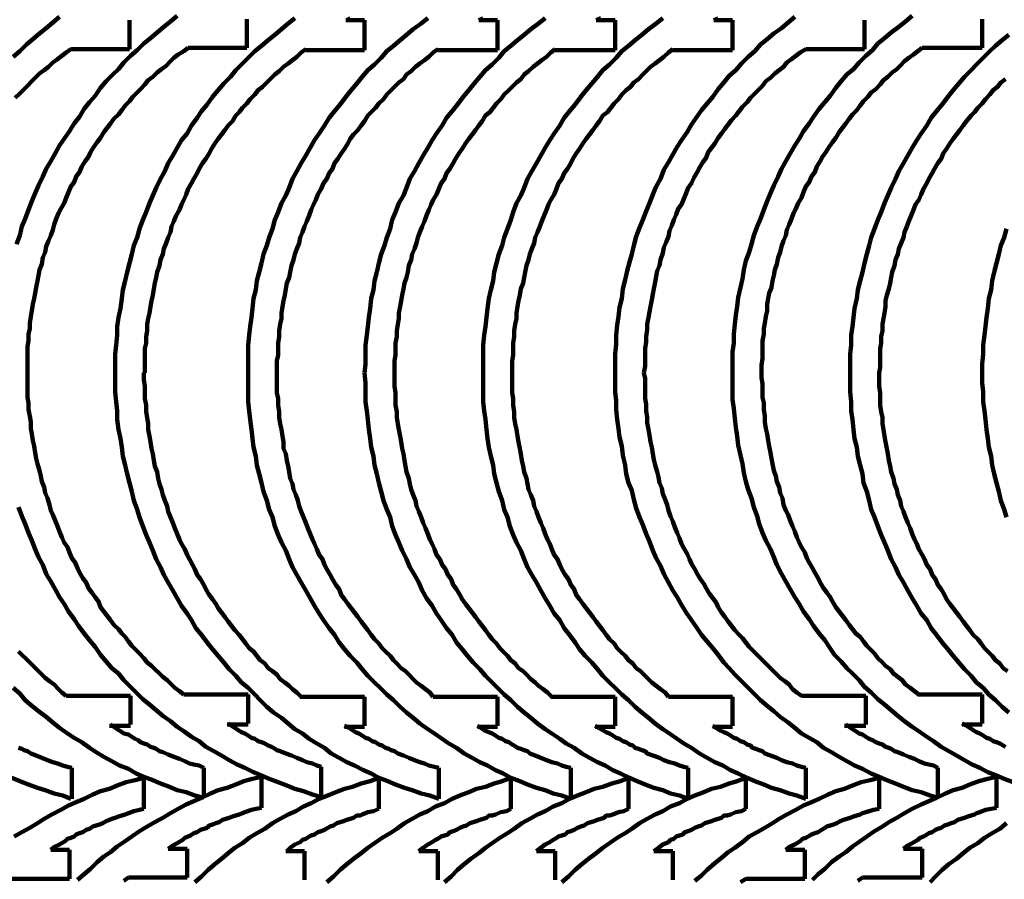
# Model space of a CAD drawing. Header units: inches. Extents: x 3 to 395, y -1 to 557.
# Tile 4 of 13: x 97 to 195, y 379 to 465. Entities that reach past the tile are written whole.
import ezdxf

# ---------------------------------------------------------------- set-up
doc = ezdxf.new("R2010")
doc.units = ezdxf.units.IN
doc.layers.add('P', color=250, linetype='CONTINUOUS', lineweight=100)

msp = doc.modelspace()

# ---------------------------------------------------------------- linework, layer by layer
at = {"layer": 'P', "color": 0, "linetype": 'CONTINUOUS'}
for points in [[(95.889, 461.222), (96.556, 461.778), (97.222, 462.444), (97.889, 463), (98.556, 463.556), (99.222, 464.111), (99.889, 464.667), (100.556, 465.222)], [(96.222, 442.444), (96.556, 443.333), (96.778, 444.222), (97.111, 445), (97.444, 445.889), (97.778, 446.778), (98.111, 447.556), (98.444, 448.333), (98.889, 449.222), (99.222, 450), (99.667, 450.778), (100.111, 451.556), (100.556, 452.333), (101, 453), (101.556, 453.778), (102, 454.556), (102.556, 455.222), (103, 456), (103.556, 456.667), (104.111, 457.333), (104.667, 458.111), (105.222, 458.778), (105.889, 459.444), (106.444, 460), (107, 460.667), (107.667, 461.333), (108.333, 461.889), (109, 462.556), (109.667, 463.111), (110.333, 463.667), (111, 464.222), (111.667, 464.778), (112.333, 465.333)], [(106.111, 429.556), (106.111, 430.444), (106.111, 431.444), (106.222, 432.333), (106.333, 433.333), (106.333, 434.222), (106.444, 435.111), (106.667, 436), (106.778, 437), (106.889, 437.889), (107.111, 438.778), (107.333, 439.667), (107.556, 440.556), (107.778, 441.444), (108, 442.333), (108.333, 443.111), (108.556, 444), (108.889, 444.889), (109.222, 445.667), (109.556, 446.556), (109.889, 447.333), (110.222, 448.111), (110.667, 449), (111.111, 449.778), (111.444, 450.556), (111.889, 451.333), (112.333, 452.111), (112.778, 452.889), (113.333, 453.556), (113.778, 454.333), (114.333, 455.111), (114.778, 455.778), (115.333, 456.444), (115.889, 457.222), (116.444, 457.889), (117, 458.556), (117.667, 459.222), (118.222, 459.889), (118.778, 460.444), (119.444, 461.111), (120.111, 461.778), (120.778, 462.333), (121.444, 462.889), (122.111, 463.444), (122.778, 464), (123.444, 464.556), (124.111, 465.111)], [(107.556, 464.889), (107.556, 462)], [(119.333, 465), (119.333, 462.111)], [(119.444, 429.556), (119.444, 430.444), (119.444, 431.444), (119.444, 432.333), (119.556, 433.333), (119.667, 434.222), (119.778, 435.111), (119.889, 436), (120, 437), (120.222, 437.889), (120.333, 438.778), (120.556, 439.667), (120.778, 440.556), (121, 441.444), (121.333, 442.333), (121.556, 443.111), (121.889, 444), (122.111, 444.889), (122.444, 445.667), (122.778, 446.556), (123.222, 447.333), (123.556, 448.111), (123.889, 449), (124.333, 449.778), (124.778, 450.556), (125.222, 451.333), (125.667, 452.111), (126.111, 452.889), (126.556, 453.556), (127.111, 454.333), (127.556, 455.111), (128.111, 455.778), (128.667, 456.444), (129.222, 457.222), (129.778, 457.889), (130.333, 458.556), (130.889, 459.222), (131.444, 459.889), (132.111, 460.444), (132.778, 461.111), (133.333, 461.778), (134, 462.333), (134.667, 462.889), (135.333, 463.444), (136, 464), (136.778, 464.556), (137.444, 465.111)], [(129.222, 464.889), (131.111, 464.889)], [(129.333, 464.889), (129.667, 465.111)], [(131.111, 429.556), (131.222, 430.444), (131.222, 431.444), (131.222, 432.333), (131.333, 433.333), (131.444, 434.222), (131.556, 435.111), (131.667, 436), (131.778, 437), (132, 437.889), (132.111, 438.778), (132.333, 439.667), (132.556, 440.556), (132.778, 441.444), (133.111, 442.333), (133.333, 443.111), (133.667, 444), (133.889, 444.889), (134.222, 445.667), (134.556, 446.556), (135, 447.333), (135.333, 448.111), (135.667, 449), (136.111, 449.778), (136.556, 450.556), (137, 451.333), (137.444, 452.111), (137.889, 452.889), (138.333, 453.556), (138.889, 454.333), (139.333, 455.111), (139.889, 455.778), (140.444, 456.444), (141, 457.222), (141.556, 457.889), (142.111, 458.556), (142.667, 459.222), (143.222, 459.889), (143.889, 460.444), (144.556, 461.111), (145.111, 461.778), (145.778, 462.333), (146.444, 462.889), (147.111, 463.444), (147.778, 464), (148.556, 464.556), (149.222, 465.111)], [(131.111, 464.889), (131.111, 461.889)], [(142.556, 464.889), (143, 465.111)], [(142.556, 464.889), (144.444, 464.889)], [(143, 429.556), (143, 430.444), (143, 431.444), (143, 432.333), (143.111, 433.333), (143.222, 434.222), (143.333, 435.111), (143.444, 436), (143.556, 437), (143.778, 437.889), (144, 438.778), (144.111, 439.667), (144.333, 440.556), (144.556, 441.444), (144.889, 442.333), (145.111, 443.111), (145.444, 444), (145.778, 444.889), (146, 445.667), (146.333, 446.556), (146.778, 447.333), (147.111, 448.111), (147.444, 449), (147.889, 449.778), (148.333, 450.556), (148.778, 451.333), (149.222, 452.111), (149.667, 452.889), (150.111, 453.556), (150.667, 454.333), (151.111, 455.111), (151.667, 455.778), (152.222, 456.444), (152.778, 457.222), (153.333, 457.889), (153.889, 458.556), (154.444, 459.222), (155, 459.889), (155.667, 460.444), (156.333, 461.111), (156.889, 461.778), (157.556, 462.333), (158.222, 462.889), (158.889, 463.444), (159.556, 464), (160.333, 464.556), (161, 465.111)], [(144.444, 464.889), (144.444, 461.889)], [(154.333, 464.889), (154.778, 465.111)], [(154.333, 464.889), (156.222, 464.889)], [(156.222, 429.556), (156.222, 430.556), (156.222, 431.444), (156.333, 432.444), (156.333, 433.333), (156.444, 434.333), (156.556, 435.222), (156.667, 436.111), (156.889, 437), (157, 438), (157.222, 438.889), (157.444, 439.778), (157.667, 440.667), (157.889, 441.444), (158.111, 442.333), (158.333, 443.222), (158.667, 444.111), (159, 444.889), (159.333, 445.778), (159.667, 446.556), (160, 447.444), (160.333, 448.222), (160.778, 449), (161.111, 449.889), (161.556, 450.667), (162, 451.444), (162.444, 452.222), (162.889, 452.889), (163.444, 453.667), (163.889, 454.444), (164.333, 455.111), (164.889, 455.889), (165.444, 456.556), (166, 457.222), (166.556, 458), (167.111, 458.667), (167.667, 459.333), (168.333, 459.889), (168.889, 460.556), (169.556, 461.222), (170.222, 461.778), (170.778, 462.444), (171.444, 463), (172.111, 463.556), (172.889, 464.111), (173.556, 464.667), (174.222, 465.222)], [(156.222, 464.889), (156.222, 461.889)], [(166.111, 464.889), (166.556, 465.111)], [(166.111, 464.889), (168, 464.889)], [(168, 429.667), (168, 430.667), (168, 431.667), (168.111, 432.556), (168.111, 433.444), (168.222, 434.444), (168.333, 435.333), (168.444, 436.222), (168.556, 437.111), (168.778, 438.111), (169, 439), (169.111, 439.889), (169.333, 440.778), (169.667, 441.667), (169.889, 442.444), (170.111, 443.333), (170.444, 444.222), (170.778, 445), (171.111, 445.889), (171.444, 446.778), (171.778, 447.556), (172.111, 448.333), (172.556, 449.222), (172.889, 450), (173.333, 450.778), (173.778, 451.556), (174.222, 452.333), (174.667, 453), (175.111, 453.778), (175.667, 454.556), (176.111, 455.222), (176.667, 456), (177.222, 456.667), (177.778, 457.333), (178.333, 458.111), (178.889, 458.778), (179.444, 459.444), (180.111, 460), (180.667, 460.667), (181.333, 461.333), (182, 461.889), (182.556, 462.556), (183.222, 463.111), (183.889, 463.667), (184.667, 464.222), (185.333, 464.778), (186, 465.333)], [(168, 464.889), (168, 461.889)], [(181.222, 464.889), (181.222, 462)], [(193, 465), (193, 462.111)], [(179.778, 429.556), (179.778, 430.444), (179.778, 431.444), (179.889, 432.333), (179.889, 433.333), (180, 434.222), (180.111, 435.111), (180.222, 436), (180.444, 437), (180.556, 437.889), (180.778, 438.778), (181, 439.667), (181.222, 440.556), (181.444, 441.444), (181.667, 442.333), (181.889, 443.111), (182.222, 444), (182.556, 444.889), (182.889, 445.667), (183.222, 446.556), (183.556, 447.333), (183.889, 448.111), (184.333, 449), (184.667, 449.778), (185.111, 450.556), (185.556, 451.333), (186, 452.111), (186.444, 452.889), (186.889, 453.556), (187.444, 454.333), (187.889, 455.111), (188.444, 455.778), (189, 456.444), (189.556, 457.222), (190.111, 457.889), (190.667, 458.556), (191.222, 459.222), (191.889, 459.889), (192.444, 460.444), (193.111, 461.111), (193.778, 461.778), (194.333, 462.333), (195, 462.889), (195.667, 463.444)], [(96.111, 457.111), (96.556, 457.556), (96.889, 457.889), (97.333, 458.333), (97.778, 458.778), (98.111, 459.111), (98.556, 459.556), (99, 459.889), (99.444, 460.222), (99.889, 460.667), (100.333, 461), (100.778, 461.333), (101.222, 461.667), (101.667, 462)], [(97.333, 429.667), (97.333, 430.333), (97.333, 431), (97.333, 431.556), (97.333, 432.222), (97.444, 432.778), (97.444, 433.444), (97.556, 434), (97.556, 434.556), (97.667, 435.222), (97.778, 435.778), (97.889, 436.444), (98, 437), (98.111, 437.556), (98.222, 438.111), (98.333, 438.778), (98.444, 439.333), (98.556, 439.889), (98.778, 440.444), (98.889, 441.111), (99.111, 441.667), (99.222, 442.222), (99.444, 442.778), (99.667, 443.333), (99.889, 443.889), (100, 444.444), (100.222, 445), (100.444, 445.556), (100.667, 446), (101, 446.556), (101.222, 447.111), (101.444, 447.667), (101.667, 448.222), (102, 448.667), (102.222, 449.222), (102.556, 449.667), (102.778, 450.222), (103.111, 450.778), (103.444, 451.222), (103.667, 451.667), (104, 452.222), (104.333, 452.667), (104.667, 453.111), (105, 453.667), (105.333, 454.111), (105.667, 454.556), (106, 455), (106.444, 455.444), (106.778, 455.889), (107.111, 456.333), (107.556, 456.778), (107.889, 457.222), (108.333, 457.667), (108.667, 458), (109.111, 458.444), (109.444, 458.889), (109.889, 459.222), (110.333, 459.667), (110.778, 460), (111.222, 460.333), (111.667, 460.778), (112, 461.111), (112.444, 461.444), (113, 461.778), (113.444, 462.111)], [(101.667, 462), (107.556, 462)], [(109.111, 429.556), (109.111, 430.111), (109.111, 430.778), (109.111, 431.333), (109.111, 432), (109.222, 432.556), (109.222, 433.222), (109.333, 433.778), (109.333, 434.444), (109.444, 435), (109.556, 435.556), (109.667, 436.222), (109.778, 436.778), (109.889, 437.333), (110, 438), (110.111, 438.556), (110.222, 439.111), (110.333, 439.667), (110.556, 440.333), (110.667, 440.889), (110.889, 441.444), (111, 442), (111.222, 442.556), (111.444, 443.111), (111.667, 443.667), (111.778, 444.222), (112, 444.778), (112.222, 445.333), (112.556, 445.889), (112.778, 446.444), (113, 446.889), (113.222, 447.444), (113.444, 448), (113.778, 448.556), (114, 449), (114.333, 449.556), (114.556, 450), (114.889, 450.556), (115.222, 451), (115.556, 451.556), (115.778, 452), (116.111, 452.556), (116.444, 453), (116.778, 453.444), (117.111, 453.889), (117.444, 454.333), (117.889, 454.778), (118.222, 455.333), (118.556, 455.667), (118.889, 456.111), (119.333, 456.556), (119.667, 457), (120.111, 457.444), (120.444, 457.889), (120.889, 458.222), (121.333, 458.667), (121.667, 459), (122.111, 459.444), (122.556, 459.778), (123, 460.222), (123.444, 460.556), (123.889, 460.889), (124.333, 461.222), (124.778, 461.667), (125.222, 462)], [(113.444, 462.111), (119.333, 462.111)], [(122.333, 429.556), (122.333, 430.111), (122.333, 430.778), (122.444, 431.333), (122.444, 432), (122.444, 432.556), (122.556, 433.222), (122.556, 433.778), (122.667, 434.444), (122.778, 435), (122.778, 435.556), (122.889, 436.222), (123, 436.778), (123.111, 437.333), (123.222, 438), (123.333, 438.556), (123.556, 439.111), (123.667, 439.667), (123.778, 440.333), (124, 440.889), (124.111, 441.444), (124.333, 442), (124.556, 442.556), (124.667, 443.111), (124.889, 443.667), (125.111, 444.222), (125.333, 444.778), (125.556, 445.333), (125.778, 445.889), (126, 446.444), (126.222, 446.889), (126.444, 447.444), (126.778, 448), (127, 448.556), (127.333, 449), (127.556, 449.556), (127.889, 450), (128.111, 450.556), (128.444, 451), (128.778, 451.556), (129.111, 452), (129.444, 452.556), (129.667, 453), (130, 453.444), (130.444, 453.889), (130.778, 454.333), (131.111, 454.778), (131.444, 455.333), (131.778, 455.667), (132.222, 456.111), (132.556, 456.556), (133, 457), (133.333, 457.444), (133.778, 457.889), (134.111, 458.222), (134.556, 458.667), (135, 459), (135.333, 459.444), (135.778, 459.778), (136.222, 460.222), (136.667, 460.556), (137.111, 460.889), (137.556, 461.222), (138, 461.667), (138.444, 462)], [(125.222, 461.889), (131.111, 461.889)], [(134.111, 429.556), (134.111, 430.111), (134.111, 430.778), (134.222, 431.333), (134.222, 432), (134.222, 432.556), (134.333, 433.222), (134.333, 433.778), (134.444, 434.444), (134.556, 435), (134.556, 435.556), (134.667, 436.222), (134.778, 436.778), (134.889, 437.333), (135, 438), (135.111, 438.556), (135.333, 439.111), (135.444, 439.667), (135.556, 440.333), (135.778, 440.889), (135.889, 441.444), (136.111, 442), (136.333, 442.556), (136.444, 443.111), (136.667, 443.667), (136.889, 444.222), (137.111, 444.778), (137.333, 445.333), (137.556, 445.889), (137.778, 446.444), (138, 446.889), (138.333, 447.444), (138.556, 448), (138.778, 448.556), (139.111, 449), (139.333, 449.556), (139.667, 450), (140, 450.556), (140.222, 451), (140.556, 451.556), (140.889, 452), (141.222, 452.556), (141.556, 453), (141.889, 453.444), (142.222, 453.889), (142.556, 454.333), (142.889, 454.778), (143.222, 455.333), (143.667, 455.667), (144, 456.111), (144.333, 456.556), (144.778, 457), (145.111, 457.444), (145.556, 457.889), (145.889, 458.222), (146.333, 458.667), (146.778, 459), (147.111, 459.444), (147.556, 459.778), (148, 460.222), (148.444, 460.556), (148.889, 460.889), (149.333, 461.222), (149.778, 461.667), (150.222, 462)], [(138.444, 461.889), (144.444, 461.889)], [(145.889, 429.556), (145.889, 430.111), (145.889, 430.778), (146, 431.333), (146, 432), (146, 432.556), (146.111, 433.222), (146.111, 433.778), (146.222, 434.444), (146.333, 435), (146.333, 435.556), (146.444, 436.222), (146.556, 436.778), (146.667, 437.333), (146.778, 438), (147, 438.556), (147.111, 439.111), (147.222, 439.667), (147.333, 440.333), (147.556, 440.889), (147.667, 441.444), (147.889, 442), (148.111, 442.556), (148.222, 443.111), (148.444, 443.667), (148.667, 444.222), (148.889, 444.778), (149.111, 445.333), (149.333, 445.889), (149.556, 446.444), (149.778, 446.889), (150.111, 447.444), (150.333, 448), (150.556, 448.556), (150.889, 449), (151.111, 449.556), (151.444, 450), (151.778, 450.556), (152, 451), (152.333, 451.556), (152.667, 452), (153, 452.556), (153.333, 453), (153.667, 453.444), (154, 453.889), (154.333, 454.333), (154.667, 454.778), (155, 455.333), (155.444, 455.667), (155.778, 456.111), (156.111, 456.556), (156.556, 457), (156.889, 457.444), (157.333, 457.889), (157.778, 458.222), (158.111, 458.667), (158.556, 459), (159, 459.444), (159.333, 459.778), (159.778, 460.222), (160.222, 460.556), (160.667, 460.889), (161.111, 461.222), (161.556, 461.667), (162, 462)], [(150.222, 461.889), (156.222, 461.889)], [(159.111, 429.556), (159.222, 430.222), (159.222, 430.778), (159.222, 431.444), (159.222, 432), (159.333, 432.667), (159.333, 433.222), (159.444, 433.889), (159.444, 434.444), (159.556, 435.111), (159.667, 435.667), (159.778, 436.222), (159.889, 436.889), (160, 437.444), (160.111, 438), (160.222, 438.667), (160.333, 439.222), (160.444, 439.778), (160.667, 440.333), (160.778, 440.889), (161, 441.556), (161.111, 442.111), (161.333, 442.667), (161.556, 443.222), (161.667, 443.778), (161.889, 444.333), (162.111, 444.889), (162.333, 445.444), (162.556, 446), (162.889, 446.444), (163.111, 447), (163.333, 447.556), (163.556, 448.111), (163.889, 448.556), (164.111, 449.111), (164.444, 449.667), (164.667, 450.111), (165, 450.667), (165.333, 451.111), (165.556, 451.667), (165.889, 452.111), (166.222, 452.556), (166.556, 453.111), (166.889, 453.556), (167.222, 454), (167.556, 454.444), (167.889, 454.889), (168.333, 455.333), (168.667, 455.778), (169, 456.222), (169.444, 456.667), (169.778, 457.111), (170.222, 457.556), (170.556, 457.889), (171, 458.333), (171.333, 458.778), (171.778, 459.111), (172.222, 459.556), (172.667, 459.889), (173.111, 460.222), (173.444, 460.667), (173.889, 461), (174.333, 461.333), (174.778, 461.667), (175.333, 462)], [(162, 461.889), (168, 461.889)], [(170.889, 429.667), (170.889, 430.333), (171, 431), (171, 431.556), (171, 432.222), (171, 432.778), (171.111, 433.444), (171.111, 434), (171.222, 434.556), (171.333, 435.222), (171.444, 435.778), (171.444, 436.444), (171.556, 437), (171.667, 437.556), (171.889, 438.111), (172, 438.778), (172.111, 439.333), (172.222, 439.889), (172.444, 440.444), (172.556, 441.111), (172.778, 441.667), (172.889, 442.222), (173.111, 442.778), (173.333, 443.333), (173.444, 443.889), (173.667, 444.444), (173.889, 445), (174.111, 445.556), (174.333, 446), (174.556, 446.556), (174.889, 447.111), (175.111, 447.667), (175.333, 448.222), (175.667, 448.667), (175.889, 449.222), (176.222, 449.667), (176.444, 450.222), (176.778, 450.778), (177, 451.222), (177.333, 451.667), (177.667, 452.222), (178, 452.667), (178.333, 453.111), (178.667, 453.667), (179, 454.111), (179.333, 454.556), (179.667, 455), (180, 455.444), (180.444, 455.889), (180.778, 456.333), (181.111, 456.778), (181.556, 457.222), (181.889, 457.667), (182.333, 458), (182.778, 458.444), (183.111, 458.889), (183.556, 459.222), (184, 459.667), (184.444, 460), (184.778, 460.333), (185.222, 460.778), (185.667, 461.111), (186.111, 461.444), (186.556, 461.778), (187, 462.111)], [(175.333, 462), (181.222, 462)], [(187, 462.111), (193, 462.111)], [(182.667, 429.556), (182.778, 430.111), (182.778, 430.778), (182.778, 431.333), (182.778, 432), (182.889, 432.556), (182.889, 433.222), (183, 433.778), (183, 434.444), (183.111, 435), (183.222, 435.556), (183.333, 436.222), (183.333, 436.778), (183.444, 437.333), (183.667, 438), (183.778, 438.556), (183.889, 439.111), (184, 439.667), (184.222, 440.333), (184.333, 440.889), (184.556, 441.444), (184.667, 442), (184.889, 442.556), (185.111, 443.111), (185.222, 443.667), (185.444, 444.222), (185.667, 444.778), (185.889, 445.333), (186.111, 445.889), (186.333, 446.444), (186.667, 446.889), (186.889, 447.444), (187.111, 448), (187.444, 448.556), (187.667, 449), (188, 449.556), (188.222, 450), (188.556, 450.556), (188.889, 451), (189.111, 451.556), (189.444, 452), (189.778, 452.556), (190.111, 453), (190.444, 453.444), (190.778, 453.889), (191.111, 454.333), (191.444, 454.778), (191.889, 455.333), (192.222, 455.667), (192.556, 456.111), (193, 456.556), (193.333, 457), (193.778, 457.444), (194.111, 457.889), (194.556, 458.222), (194.889, 458.667), (195.333, 459)], [(193, 429.556), (193, 430.444), (193.111, 431.444), (193.111, 432.333), (193.222, 433.333), (193.333, 434.222), (193.444, 435.111), (193.556, 436), (193.667, 437), (193.889, 437.889), (194, 438.778), (194.222, 439.667), (194.444, 440.556), (194.667, 441.444), (194.889, 442.333), (195.222, 443.111), (195.444, 444)], [(113, 397.333), (112.556, 397.667), (112.111, 398), (111.778, 398.333), (111.333, 398.778), (110.889, 399.111), (110.556, 399.444), (110.111, 399.889), (109.778, 400.222), (109.333, 400.556), (109, 401), (108.556, 401.444), (108.222, 401.778), (107.778, 402.222), (107.444, 402.667), (107.111, 403.111), (106.778, 403.444), (106.444, 403.889), (106, 404.333), (105.667, 404.778), (105.333, 405.222), (105, 405.667), (104.667, 406.111), (104.444, 406.667), (104.111, 407.111), (103.778, 407.556), (103.444, 408), (103.222, 408.556), (102.889, 409), (102.556, 409.556), (102.333, 410), (102.111, 410.556), (101.778, 411), (101.556, 411.556), (101.333, 412.111), (101, 412.556), (100.778, 413.111), (100.556, 413.667), (100.333, 414.222), (100.111, 414.778), (99.889, 415.333), (99.667, 415.778), (99.556, 416.333), (99.333, 417), (99.111, 417.556), (99, 418.111), (98.778, 418.667), (98.667, 419.222), (98.556, 419.778), (98.333, 420.444), (98.222, 421), (98.111, 421.556), (98, 422.222), (97.889, 422.778), (97.778, 423.444), (97.667, 424), (97.667, 424.667), (97.556, 425.222), (97.444, 425.889), (97.444, 426.556), (97.333, 427.111), (97.333, 427.778), (97.333, 428.444), (97.333, 429.111), (97.333, 429.667)], [(138.556, 386.889), (137.667, 387.222), (136.778, 387.444), (135.889, 387.778), (135.111, 388), (134.222, 388.333), (133.444, 388.667), (132.556, 389), (131.778, 389.444), (131, 389.778), (130.111, 390.222), (129.333, 390.556), (128.556, 391), (127.778, 391.444), (127.111, 392), (126.333, 392.444), (125.556, 392.889), (124.889, 393.444), (124.111, 393.889), (123.444, 394.444), (122.778, 395), (122, 395.556), (121.333, 396.111), (120.667, 396.778), (120.111, 397.333), (119.444, 398), (118.778, 398.556), (118.222, 399.222), (117.556, 399.889), (117, 400.556), (116.444, 401.222), (115.889, 401.889), (115.333, 402.556), (114.778, 403.333), (114.222, 404), (113.778, 404.778), (113.333, 405.444), (112.778, 406.222), (112.333, 407), (111.889, 407.778), (111.444, 408.556), (111, 409.333), (110.667, 410.111), (110.222, 410.889), (109.889, 411.778), (109.556, 412.556), (109.222, 413.333), (108.889, 414.222), (108.556, 415.111), (108.333, 415.889), (108, 416.778), (107.778, 417.667), (107.556, 418.556), (107.333, 419.444), (107.111, 420.333), (106.889, 421.222), (106.778, 422.111), (106.667, 423), (106.444, 423.889), (106.333, 424.889), (106.333, 425.778), (106.222, 426.667), (106.111, 427.667), (106.111, 428.556), (106.111, 429.556)], [(124.778, 397.111), (124.333, 397.556), (123.889, 397.889), (123.556, 398.222), (123.111, 398.556), (122.667, 398.889), (122.333, 399.333), (121.889, 399.667), (121.444, 400), (121.111, 400.444), (120.667, 400.778), (120.333, 401.222), (120, 401.667), (119.556, 402), (119.222, 402.444), (118.889, 402.889), (118.556, 403.333), (118.111, 403.778), (117.778, 404.222), (117.444, 404.667), (117.111, 405.111), (116.778, 405.556), (116.444, 406), (116.222, 406.444), (115.889, 406.889), (115.556, 407.333), (115.222, 407.889), (115, 408.333), (114.667, 408.889), (114.333, 409.333), (114.111, 409.889), (113.889, 410.333), (113.556, 410.889), (113.333, 411.333), (113.111, 411.889), (112.778, 412.444), (112.556, 412.889), (112.333, 413.444), (112.111, 414), (111.889, 414.556), (111.667, 415.111), (111.444, 415.667), (111.333, 416.222), (111.111, 416.778), (110.889, 417.333), (110.778, 417.889), (110.556, 418.444), (110.444, 419), (110.333, 419.667), (110.111, 420.222), (110, 420.778), (109.889, 421.444), (109.778, 422), (109.667, 422.667), (109.556, 423.222), (109.444, 423.889), (109.444, 424.444), (109.333, 425.111), (109.222, 425.667), (109.222, 426.333), (109.111, 427), (109.111, 427.556), (109.111, 428.222), (109, 428.889), (109, 429.556)], [(151.778, 386.889), (150.889, 387.222), (150, 387.444), (149.222, 387.778), (148.333, 388), (147.444, 388.333), (146.667, 388.667), (145.778, 389), (145, 389.444), (144.222, 389.778), (143.444, 390.222), (142.667, 390.556), (141.889, 391), (141.111, 391.444), (140.333, 392), (139.556, 392.444), (138.889, 392.889), (138.111, 393.444), (137.444, 393.889), (136.667, 394.444), (136, 395), (135.333, 395.556), (134.667, 396.111), (134, 396.778), (133.333, 397.333), (132.667, 398), (132.111, 398.556), (131.444, 399.222), (130.889, 399.889), (130.333, 400.556), (129.667, 401.222), (129.111, 401.889), (128.556, 402.556), (128.111, 403.333), (127.556, 404), (127, 404.778), (126.556, 405.444), (126.111, 406.222), (125.667, 407), (125.222, 407.778), (124.778, 408.556), (124.333, 409.333), (123.889, 410.111), (123.556, 410.889), (123.222, 411.778), (122.778, 412.556), (122.444, 413.333), (122.111, 414.222), (121.889, 415.111), (121.556, 415.889), (121.333, 416.778), (121, 417.667), (120.778, 418.556), (120.556, 419.444), (120.333, 420.333), (120.222, 421.222), (120, 422.111), (119.889, 423), (119.778, 423.889), (119.667, 424.889), (119.556, 425.778), (119.444, 426.667), (119.444, 427.667), (119.444, 428.556), (119.444, 429.556)], [(138, 397.111), (137.667, 397.556), (137.222, 397.889), (136.778, 398.222), (136.333, 398.556), (136, 398.889), (135.556, 399.333), (135.222, 399.667), (134.778, 400), (134.333, 400.444), (134, 400.778), (133.667, 401.222), (133.222, 401.667), (132.889, 402), (132.556, 402.444), (132.111, 402.889), (131.778, 403.333), (131.444, 403.778), (131.111, 404.222), (130.778, 404.667), (130.444, 405.111), (130.111, 405.556), (129.778, 406), (129.444, 406.444), (129.111, 406.889), (128.778, 407.333), (128.556, 407.889), (128.222, 408.333), (127.889, 408.889), (127.667, 409.333), (127.333, 409.889), (127.111, 410.333), (126.889, 410.889), (126.556, 411.333), (126.333, 411.889), (126.111, 412.444), (125.889, 412.889), (125.667, 413.444), (125.444, 414), (125.222, 414.556), (125, 415.111), (124.778, 415.667), (124.556, 416.222), (124.444, 416.778), (124.222, 417.333), (124, 417.889), (123.889, 418.444), (123.667, 419), (123.556, 419.667), (123.444, 420.222), (123.333, 420.778), (123.222, 421.444), (123, 422), (123, 422.667), (122.889, 423.222), (122.778, 423.889), (122.667, 424.444), (122.556, 425.111), (122.556, 425.667), (122.444, 426.333), (122.444, 427), (122.333, 427.556), (122.333, 428.222), (122.333, 428.889), (122.333, 429.556)], [(163.556, 386.889), (162.667, 387.222), (161.778, 387.444), (161, 387.778), (160.111, 388), (159.222, 388.333), (158.444, 388.667), (157.667, 389), (156.778, 389.444), (156, 389.778), (155.222, 390.222), (154.444, 390.556), (153.667, 391), (152.889, 391.444), (152.111, 392), (151.333, 392.444), (150.667, 392.889), (149.889, 393.444), (149.222, 393.889), (148.444, 394.444), (147.778, 395), (147.111, 395.556), (146.444, 396.111), (145.778, 396.778), (145.111, 397.333), (144.444, 398), (143.889, 398.556), (143.222, 399.222), (142.667, 399.889), (142, 400.556), (141.444, 401.222), (140.889, 401.889), (140.333, 402.556), (139.889, 403.333), (139.333, 404), (138.778, 404.778), (138.333, 405.444), (137.889, 406.222), (137.333, 407), (136.889, 407.778), (136.556, 408.556), (136.111, 409.333), (135.667, 410.111), (135.333, 410.889), (134.889, 411.778), (134.556, 412.556), (134.222, 413.333), (133.889, 414.222), (133.667, 415.111), (133.333, 415.889), (133, 416.778), (132.778, 417.667), (132.556, 418.556), (132.333, 419.444), (132.111, 420.333), (132, 421.222), (131.778, 422.111), (131.667, 423), (131.556, 423.889), (131.444, 424.889), (131.333, 425.778), (131.222, 426.667), (131.222, 427.667), (131.222, 428.556), (131.111, 429.556)], [(149.889, 397.111), (149.444, 397.556), (149, 397.889), (148.556, 398.222), (148.222, 398.556), (147.778, 398.889), (147.333, 399.333), (147, 399.667), (146.556, 400), (146.222, 400.444), (145.778, 400.778), (145.444, 401.222), (145, 401.667), (144.667, 402), (144.333, 402.444), (143.889, 402.889), (143.556, 403.333), (143.222, 403.778), (142.889, 404.222), (142.556, 404.667), (142.222, 405.111), (141.889, 405.556), (141.556, 406), (141.222, 406.444), (140.889, 406.889), (140.667, 407.333), (140.333, 407.889), (140, 408.333), (139.778, 408.889), (139.444, 409.333), (139.222, 409.889), (138.889, 410.333), (138.667, 410.889), (138.333, 411.333), (138.111, 411.889), (137.889, 412.444), (137.667, 412.889), (137.444, 413.444), (137.222, 414), (137, 414.556), (136.778, 415.111), (136.556, 415.667), (136.333, 416.222), (136.222, 416.778), (136, 417.333), (135.778, 417.889), (135.667, 418.444), (135.556, 419), (135.333, 419.667), (135.222, 420.222), (135.111, 420.778), (135, 421.444), (134.889, 422), (134.778, 422.667), (134.667, 423.222), (134.556, 423.889), (134.444, 424.444), (134.333, 425.111), (134.333, 425.667), (134.222, 426.333), (134.222, 427), (134.222, 427.556), (134.111, 428.222), (134.111, 428.889), (134.111, 429.556)], [(175.333, 386.889), (174.444, 387.222), (173.667, 387.444), (172.778, 387.778), (171.889, 388), (171.111, 388.333), (170.222, 388.667), (169.444, 389), (168.556, 389.444), (167.778, 389.778), (167, 390.222), (166.222, 390.556), (165.444, 391), (164.667, 391.444), (163.889, 392), (163.111, 392.444), (162.444, 392.889), (161.667, 393.444), (161, 393.889), (160.222, 394.444), (159.556, 395), (158.889, 395.556), (158.222, 396.111), (157.556, 396.778), (156.889, 397.333), (156.222, 398), (155.667, 398.556), (155, 399.222), (154.444, 399.889), (153.889, 400.556), (153.222, 401.222), (152.667, 401.889), (152.222, 402.556), (151.667, 403.333), (151.111, 404), (150.667, 404.778), (150.111, 405.444), (149.667, 406.222), (149.222, 407), (148.778, 407.778), (148.333, 408.556), (147.889, 409.333), (147.444, 410.111), (147.111, 410.889), (146.778, 411.778), (146.333, 412.556), (146, 413.333), (145.667, 414.222), (145.444, 415.111), (145.111, 415.889), (144.889, 416.778), (144.556, 417.667), (144.333, 418.556), (144.111, 419.444), (144, 420.333), (143.778, 421.222), (143.556, 422.111), (143.444, 423), (143.333, 423.889), (143.222, 424.889), (143.111, 425.778), (143, 426.667), (143, 427.667), (143, 428.556), (143, 429.556)], [(161.556, 397.111), (161.222, 397.556), (160.778, 397.889), (160.333, 398.222), (159.889, 398.556), (159.556, 398.889), (159.111, 399.333), (158.778, 399.667), (158.333, 400), (158, 400.444), (157.556, 400.778), (157.222, 401.222), (156.778, 401.667), (156.444, 402), (156.111, 402.444), (155.667, 402.889), (155.333, 403.333), (155, 403.778), (154.667, 404.222), (154.333, 404.667), (154, 405.111), (153.667, 405.556), (153.333, 406), (153, 406.444), (152.667, 406.889), (152.333, 407.333), (152.111, 407.889), (151.778, 408.333), (151.556, 408.889), (151.222, 409.333), (150.889, 409.889), (150.667, 410.333), (150.444, 410.889), (150.111, 411.333), (149.889, 411.889), (149.667, 412.444), (149.444, 412.889), (149.222, 413.444), (149, 414), (148.778, 414.556), (148.556, 415.111), (148.333, 415.667), (148.111, 416.222), (148, 416.778), (147.778, 417.333), (147.556, 417.889), (147.444, 418.444), (147.333, 419), (147.111, 419.667), (147, 420.222), (146.889, 420.778), (146.778, 421.444), (146.667, 422), (146.556, 422.667), (146.444, 423.222), (146.333, 423.889), (146.222, 424.444), (146.111, 425.111), (146.111, 425.667), (146, 426.333), (146, 427), (145.889, 427.556), (145.889, 428.222), (145.889, 428.889), (145.889, 429.556)], [(188.556, 387), (187.778, 387.222), (186.889, 387.556), (186, 387.778), (185.111, 388.111), (184.333, 388.444), (183.444, 388.778), (182.667, 389.111), (181.889, 389.444), (181, 389.889), (180.222, 390.222), (179.444, 390.667), (178.667, 391.111), (177.889, 391.556), (177.111, 392), (176.444, 392.556), (175.667, 393), (174.889, 393.444), (174.222, 394), (173.556, 394.556), (172.778, 395.111), (172.111, 395.667), (171.444, 396.222), (170.778, 396.778), (170.111, 397.444), (169.556, 398), (168.889, 398.667), (168.222, 399.333), (167.667, 400), (167.111, 400.556), (166.556, 401.333), (166, 402), (165.444, 402.667), (164.889, 403.333), (164.333, 404.111), (163.889, 404.778), (163.333, 405.556), (162.889, 406.333), (162.444, 407.111), (162, 407.778), (161.556, 408.556), (161.111, 409.444), (160.778, 410.222), (160.333, 411), (160, 411.778), (159.667, 412.667), (159.333, 413.444), (159, 414.333), (158.667, 415.111), (158.333, 416), (158.111, 416.889), (157.889, 417.778), (157.556, 418.556), (157.333, 419.444), (157.222, 420.333), (157, 421.333), (156.889, 422.222), (156.667, 423.111), (156.556, 424), (156.444, 424.889), (156.333, 425.889), (156.333, 426.778), (156.222, 427.667), (156.222, 428.667), (156.222, 429.556)], [(174.889, 397.222), (174.444, 397.556), (174, 397.889), (173.667, 398.333), (173.222, 398.667), (172.778, 399), (172.444, 399.333), (172, 399.778), (171.667, 400.111), (171.222, 400.556), (170.889, 400.889), (170.444, 401.333), (170.111, 401.667), (169.667, 402.111), (169.333, 402.556), (169, 403), (168.667, 403.333), (168.222, 403.778), (167.889, 404.222), (167.556, 404.667), (167.222, 405.111), (166.889, 405.556), (166.556, 406.111), (166.333, 406.556), (166, 407), (165.667, 407.444), (165.333, 408), (165.111, 408.444), (164.778, 408.889), (164.444, 409.444), (164.222, 409.889), (163.889, 410.444), (163.667, 410.889), (163.444, 411.444), (163.111, 412), (162.889, 412.444), (162.667, 413), (162.444, 413.556), (162.222, 414.111), (162, 414.667), (161.778, 415.222), (161.556, 415.778), (161.444, 416.333), (161.222, 416.889), (161, 417.444), (160.889, 418), (160.667, 418.556), (160.556, 419.111), (160.444, 419.667), (160.222, 420.333), (160.111, 420.889), (160, 421.444), (159.889, 422.111), (159.778, 422.667), (159.667, 423.333), (159.556, 423.889), (159.444, 424.556), (159.444, 425.111), (159.333, 425.778), (159.333, 426.444), (159.222, 427), (159.222, 427.667), (159.222, 428.333), (159.222, 429), (159.111, 429.556)], [(196.111, 388.556), (195.222, 388.889), (194.444, 389.222), (193.556, 389.556), (192.778, 390), (192, 390.333), (191.222, 390.778), (190.444, 391.222), (189.667, 391.667), (188.889, 392.111), (188.111, 392.667), (187.444, 393.111), (186.667, 393.667), (186, 394.111), (185.222, 394.667), (184.556, 395.222), (183.889, 395.778), (183.222, 396.333), (182.556, 396.889), (181.889, 397.556), (181.222, 398.111), (180.667, 398.778), (180, 399.444), (179.444, 400), (178.889, 400.667), (178.222, 401.333), (177.667, 402.111), (177.222, 402.778), (176.667, 403.444), (176.111, 404.222), (175.667, 404.889), (175.111, 405.667), (174.667, 406.444), (174.222, 407.111), (173.778, 407.889), (173.333, 408.667), (172.889, 409.444), (172.444, 410.333), (172.111, 411.111), (171.778, 411.889), (171.333, 412.778), (171, 413.556), (170.667, 414.444), (170.444, 415.222), (170.111, 416.111), (169.889, 417), (169.556, 417.889), (169.333, 418.667), (169.111, 419.556), (169, 420.444), (168.778, 421.333), (168.556, 422.333), (168.444, 423.222), (168.333, 424.111), (168.222, 425), (168.111, 426), (168, 426.889), (168, 427.778), (168, 428.778), (168, 429.667)], [(186.667, 397.333), (186.222, 397.667), (185.778, 398), (185.333, 398.333), (185, 398.778), (184.556, 399.111), (184.111, 399.444), (183.778, 399.889), (183.333, 400.222), (183, 400.556), (182.556, 401), (182.222, 401.444), (181.889, 401.778), (181.444, 402.222), (181.111, 402.667), (180.778, 403.111), (180.333, 403.444), (180, 403.889), (179.667, 404.333), (179.333, 404.778), (179, 405.222), (178.667, 405.667), (178.333, 406.111), (178, 406.667), (177.778, 407.111), (177.444, 407.556), (177.111, 408), (176.778, 408.556), (176.556, 409), (176.222, 409.556), (176, 410), (175.667, 410.556), (175.444, 411), (175.222, 411.556), (174.889, 412.111), (174.667, 412.556), (174.444, 413.111), (174.222, 413.667), (174, 414.222), (173.778, 414.778), (173.556, 415.333), (173.333, 415.778), (173.111, 416.333), (173, 417), (172.778, 417.556), (172.667, 418.111), (172.444, 418.667), (172.333, 419.222), (172.111, 419.778), (172, 420.444), (171.889, 421), (171.778, 421.556), (171.667, 422.222), (171.556, 422.778), (171.444, 423.444), (171.333, 424), (171.222, 424.667), (171.222, 425.222), (171.111, 425.889), (171.111, 426.556), (171, 427.111), (171, 427.778), (171, 428.444), (170.889, 429.111), (170.889, 429.667)], [(195.667, 395.556), (195, 396.111), (194.333, 396.778), (193.667, 397.333), (193.111, 398), (192.444, 398.556), (191.889, 399.222), (191.222, 399.889), (190.667, 400.556), (190.111, 401.222), (189.556, 401.889), (189, 402.556), (188.444, 403.333), (187.889, 404), (187.444, 404.778), (186.889, 405.444), (186.444, 406.222), (186, 407), (185.556, 407.778), (185.111, 408.556), (184.667, 409.333), (184.333, 410.111), (183.889, 410.889), (183.556, 411.778), (183.222, 412.556), (182.889, 413.333), (182.556, 414.222), (182.222, 415.111), (181.889, 415.889), (181.667, 416.778), (181.444, 417.667), (181.111, 418.556), (181, 419.444), (180.778, 420.333), (180.556, 421.222), (180.444, 422.111), (180.222, 423), (180.111, 423.889), (180, 424.889), (179.889, 425.778), (179.889, 426.667), (179.778, 427.667), (179.778, 428.556), (179.778, 429.556)], [(195.556, 399.667), (195.111, 400), (194.778, 400.444), (194.333, 400.778), (194, 401.222), (193.556, 401.667), (193.222, 402), (192.889, 402.444), (192.556, 402.889), (192.111, 403.333), (191.778, 403.778), (191.444, 404.222), (191.111, 404.667), (190.778, 405.111), (190.444, 405.556), (190.111, 406), (189.778, 406.444), (189.444, 406.889), (189.222, 407.333), (188.889, 407.889), (188.556, 408.333), (188.333, 408.889), (188, 409.333), (187.778, 409.889), (187.444, 410.333), (187.222, 410.889), (187, 411.333), (186.667, 411.889), (186.444, 412.444), (186.222, 412.889), (186, 413.444), (185.778, 414), (185.556, 414.556), (185.333, 415.111), (185.111, 415.667), (184.889, 416.222), (184.778, 416.778), (184.556, 417.333), (184.444, 417.889), (184.222, 418.444), (184.111, 419), (183.889, 419.667), (183.778, 420.222), (183.667, 420.778), (183.556, 421.444), (183.444, 422), (183.333, 422.667), (183.222, 423.222), (183.111, 423.889), (183, 424.444), (183, 425.111), (182.889, 425.667), (182.778, 426.333), (182.778, 427), (182.778, 427.556), (182.667, 428.222), (182.667, 428.889), (182.667, 429.556)], [(195.444, 415.111), (195.222, 415.889), (194.889, 416.778), (194.667, 417.667), (194.444, 418.556), (194.222, 419.444), (194, 420.333), (193.889, 421.222), (193.667, 422.111), (193.556, 423), (193.444, 423.889), (193.333, 424.889), (193.222, 425.778), (193.111, 426.667), (193.111, 427.667), (193, 428.556), (193, 429.556)], [(126.667, 387.111), (125.889, 387.333), (125, 387.667), (124.111, 387.889), (123.333, 388.222), (122.444, 388.556), (121.556, 388.889), (120.778, 389.222), (120, 389.556), (119.111, 390), (118.333, 390.333), (117.556, 390.778), (116.778, 391.222), (116, 391.667), (115.222, 392.111), (114.556, 392.667), (113.778, 393.111), (113, 393.667), (112.333, 394.111), (111.667, 394.667), (110.889, 395.222), (110.222, 395.778), (109.556, 396.333), (108.889, 396.889), (108.222, 397.556), (107.667, 398.111), (107, 398.778), (106.444, 399.444), (105.778, 400), (105.222, 400.667), (104.667, 401.333), (104.111, 402.111), (103.556, 402.778), (103, 403.444), (102.444, 404.222), (102, 404.889), (101.444, 405.667), (101, 406.444), (100.556, 407.111), (100.111, 407.889), (99.667, 408.667), (99.222, 409.444), (98.889, 410.333), (98.444, 411.111), (98.111, 411.889), (97.778, 412.778), (97.444, 413.556), (97.111, 414.444), (96.778, 415.222), (96.444, 416.111)], [(101.222, 397.222), (100.778, 397.556), (100.444, 397.889), (100, 398.333), (99.556, 398.667), (99.111, 399), (98.778, 399.333), (98.333, 399.778), (98, 400.111), (97.556, 400.556), (97.222, 400.889), (96.778, 401.333), (96.444, 401.667)], [(115, 387), (114.111, 387.222), (113.222, 387.556), (112.333, 387.778), (111.556, 388.111), (110.667, 388.444), (109.889, 388.778), (109, 389.111), (108.222, 389.444), (107.444, 389.889), (106.556, 390.222), (105.778, 390.667), (105, 391.111), (104.222, 391.556), (103.556, 392), (102.778, 392.556), (102, 393), (101.333, 393.444), (100.556, 394), (99.889, 394.556), (99.222, 395.111), (98.444, 395.667), (97.778, 396.222), (97.111, 396.778), (96.556, 397.444), (95.889, 398)], [(101.222, 397.222), (107.667, 397.222)], [(107.667, 394.333), (107.667, 397.222)], [(113, 397.333), (119.444, 397.333)], [(119.444, 394.444), (119.444, 397.333)], [(124.667, 397.111), (131.111, 397.111)], [(131.111, 394.222), (131.111, 397.111)], [(138, 397.111), (144.444, 397.111)], [(144.444, 394.222), (144.444, 397.111)], [(149.778, 397.111), (156.222, 397.111)], [(156.222, 394.222), (156.222, 397.111)], [(161.556, 397.111), (168, 397.111)], [(168, 394.222), (168, 397.111)], [(174.889, 397.222), (181.333, 397.222)], [(181.333, 394.333), (181.333, 397.222)], [(186.556, 397.333), (193, 397.333)], [(193, 394.444), (193, 397.333)], [(105.556, 394.222), (107.667, 394.222)], [(115, 390), (114.556, 390.222), (114, 390.333), (113.556, 390.444), (113.111, 390.667), (112.556, 390.889), (112, 391.111), (111.444, 391.333), (110.889, 391.556), (110.556, 391.667), (110.222, 391.889), (110, 392), (109.667, 392.111), (109.333, 392.333), (109, 392.444), (108.667, 392.556), (108.444, 392.778), (108.111, 392.889), (107.778, 393.111), (107.444, 393.333), (107, 393.444), (106.667, 393.667), (106.333, 393.889), (106, 394.111), (105.667, 394.333)], [(117.333, 394.333), (119.444, 394.333)], [(126.778, 390.111), (126.333, 390.222), (125.889, 390.444), (125.333, 390.556), (124.889, 390.778), (124.333, 391), (123.778, 391.222), (123.222, 391.444), (122.667, 391.667), (122.333, 391.778), (122, 392), (121.778, 392.111), (121.444, 392.222), (121.111, 392.444), (120.778, 392.556), (120.444, 392.667), (120.111, 392.889), (119.778, 393), (119.444, 393.222), (119.111, 393.444), (118.778, 393.556), (118.444, 393.778), (118.111, 394), (117.778, 394.222), (117.444, 394.444)], [(138.556, 390), (138.111, 390.111), (137.556, 390.222), (137.111, 390.444), (136.667, 390.556), (136.111, 390.778), (135.556, 391), (135, 391.222), (134.444, 391.444), (134.111, 391.667), (133.778, 391.778), (133.556, 391.889), (133.222, 392), (132.889, 392.222), (132.556, 392.333), (132.222, 392.556), (131.889, 392.667), (131.556, 392.889), (131.222, 393), (130.889, 393.222), (130.556, 393.444), (130.222, 393.556), (129.889, 393.778), (129.556, 394), (129.111, 394.222)], [(129.111, 394.111), (131.111, 394.111)], [(151.778, 390), (151.333, 390.111), (150.889, 390.222), (150.444, 390.444), (149.889, 390.556), (149.333, 390.778), (148.778, 391), (148.222, 391.222), (147.667, 391.444), (147.444, 391.667), (147.111, 391.778), (146.778, 391.889), (146.444, 392), (146.111, 392.222), (145.889, 392.333), (145.556, 392.556), (145.222, 392.667), (144.889, 392.889), (144.556, 393), (144.222, 393.222), (143.889, 393.444), (143.556, 393.556), (143.111, 393.778), (142.778, 394), (142.444, 394.222)], [(142.444, 394.111), (144.444, 394.111)], [(163.556, 390), (163.111, 390.111), (162.667, 390.222), (162.222, 390.444), (161.667, 390.556), (161.111, 390.778), (160.667, 391), (160, 391.222), (159.444, 391.444), (159.222, 391.667), (158.889, 391.778), (158.556, 391.889), (158.222, 392), (158, 392.222), (157.667, 392.333), (157.333, 392.556), (157, 392.667), (156.667, 392.889), (156.333, 393), (156, 393.222), (155.667, 393.444), (155.333, 393.556), (155, 393.778), (154.556, 394), (154.222, 394.222)], [(154.222, 394.111), (156.222, 394.111)], [(175.333, 390), (174.889, 390.111), (174.444, 390.222), (174, 390.444), (173.444, 390.556), (172.889, 390.778), (172.444, 391), (171.778, 391.222), (171.222, 391.444), (171, 391.667), (170.667, 391.778), (170.333, 391.889), (170, 392), (169.778, 392.222), (169.444, 392.333), (169.111, 392.556), (168.778, 392.667), (168.444, 392.889), (168.111, 393), (167.778, 393.222), (167.444, 393.444), (167.111, 393.556), (166.667, 393.778), (166.333, 394), (166, 394.222)], [(166, 394.111), (168, 394.111)], [(179.222, 394.222), (181.333, 394.222)], [(188.556, 390), (188.111, 390.222), (187.667, 390.333), (187.222, 390.444), (186.667, 390.667), (186.222, 390.889), (185.667, 391.111), (185.111, 391.333), (184.556, 391.556), (184.222, 391.667), (183.889, 391.889), (183.667, 392), (183.333, 392.111), (183, 392.333), (182.667, 392.444), (182.333, 392.556), (182, 392.778), (181.667, 392.889), (181.333, 393.111), (181, 393.333), (180.667, 393.444), (180.333, 393.667), (180, 393.889), (179.667, 394.111), (179.333, 394.333)], [(195.333, 392.111), (195.111, 392.222), (194.778, 392.444), (194.444, 392.556), (194.111, 392.667), (193.778, 392.889), (193.444, 393), (193.111, 393.222), (192.778, 393.444), (192.444, 393.556), (192.111, 393.778), (191.778, 394), (191.444, 394.222), (191, 394.444)], [(191, 394.333), (193, 394.333)], [(101.778, 390), (101.333, 390.111), (100.889, 390.222), (100.333, 390.444), (99.889, 390.556), (99.333, 390.778), (98.778, 391), (98.222, 391.222), (97.667, 391.444), (97.333, 391.667), (97, 391.778), (96.778, 391.889), (96.444, 392)], [(101.778, 390), (101.778, 386.889)], [(115, 390), (115, 387)], [(126.778, 390.111), (126.778, 387.111)], [(138.556, 390), (138.556, 386.889)], [(151.778, 390), (151.778, 386.889)], [(163.556, 390), (163.556, 386.889)], [(175.333, 390), (175.333, 386.889)], [(188.556, 390), (188.556, 387)], [(101.667, 386.889), (100.889, 387.222), (100, 387.444), (99.111, 387.778), (98.333, 388), (97.444, 388.333), (96.556, 388.667), (95.778, 389)], [(96, 383.111), (96.778, 383.556), (97.556, 384), (98.333, 384.444), (99, 384.889), (99.778, 385.333), (100.667, 385.778), (101.444, 386.222), (102.222, 386.556), (103, 386.889), (103.889, 387.333), (104.667, 387.667), (105.556, 387.889), (106.333, 388.222), (107.222, 388.556), (108.111, 388.778), (109, 389)], [(102.333, 378.778), (103, 379.333), (103.667, 379.889), (104.333, 380.556), (105, 381.111), (105.667, 381.556), (106.333, 382.111), (107.111, 382.667), (107.778, 383.111), (108.556, 383.667), (109.333, 384.111), (110.111, 384.556), (110.889, 385), (111.667, 385.444), (112.444, 385.889), (113.222, 386.333), (114, 386.667), (114.778, 387), (115.667, 387.444), (116.444, 387.778), (117.333, 388), (118.222, 388.333), (119, 388.667), (119.889, 388.889), (120.778, 389.111)], [(109, 389), (109, 385.889)], [(114.111, 378.556), (114.778, 379.111), (115.444, 379.778), (116.111, 380.333), (116.778, 380.889), (117.444, 381.444), (118.111, 382), (118.889, 382.444), (119.556, 383), (120.333, 383.444), (121.111, 383.889), (121.889, 384.444), (122.667, 384.889), (123.444, 385.333), (124.222, 385.667), (125, 386.111), (125.778, 386.444), (126.556, 386.889), (127.444, 387.222), (128.222, 387.556), (129.111, 387.889), (129.889, 388.111), (130.778, 388.444), (131.667, 388.667), (132.556, 389)], [(120.778, 389.111), (120.778, 386)], [(127.333, 378.556), (128, 379.111), (128.667, 379.778), (129.333, 380.333), (130, 380.889), (130.778, 381.444), (131.444, 382), (132.111, 382.444), (132.889, 383), (133.667, 383.444), (134.333, 383.889), (135.111, 384.444), (135.889, 384.889), (136.667, 385.333), (137.444, 385.667), (138.222, 386.111), (139.111, 386.444), (139.889, 386.889), (140.667, 387.222), (141.556, 387.556), (142.333, 387.889), (143.222, 388.111), (144.111, 388.444), (144.889, 388.667), (145.778, 389)], [(132.556, 389), (132.556, 385.889)], [(139.111, 378.556), (139.778, 379.111), (140.444, 379.778), (141.111, 380.333), (141.778, 380.889), (142.556, 381.444), (143.222, 382), (143.889, 382.444), (144.667, 383), (145.444, 383.444), (146.111, 383.889), (146.889, 384.444), (147.667, 384.889), (148.444, 385.333), (149.222, 385.667), (150, 386.111), (150.889, 386.444), (151.667, 386.889), (152.444, 387.222), (153.333, 387.556), (154.111, 387.889), (155, 388.111), (155.889, 388.444), (156.778, 388.667), (157.556, 389)], [(145.778, 389), (145.778, 385.889)], [(150.889, 378.556), (151.556, 379.111), (152.222, 379.778), (152.889, 380.333), (153.556, 380.889), (154.333, 381.444), (155, 382), (155.667, 382.444), (156.444, 383), (157.222, 383.444), (157.889, 383.889), (158.667, 384.444), (159.444, 384.889), (160.222, 385.333), (161, 385.667), (161.778, 386.111), (162.667, 386.444), (163.444, 386.889), (164.222, 387.222), (165.111, 387.556), (165.889, 387.889), (166.778, 388.111), (167.667, 388.444), (168.444, 388.667), (169.333, 389)], [(157.556, 389), (157.556, 385.889)], [(164.222, 378.667), (164.889, 379.222), (165.444, 379.778), (166.222, 380.444), (166.889, 381), (167.556, 381.556), (168.222, 382), (169, 382.556), (169.667, 383.111), (170.444, 383.556), (171.222, 384), (172, 384.444), (172.667, 384.889), (173.444, 385.333), (174.333, 385.778), (175.111, 386.222), (175.889, 386.556), (176.667, 386.889), (177.556, 387.333), (178.333, 387.667), (179.222, 387.889), (180, 388.222), (180.889, 388.556), (181.778, 388.778), (182.667, 389)], [(169.333, 389), (169.333, 385.889)], [(176, 378.778), (176.556, 379.333), (177.222, 379.889), (177.889, 380.556), (178.667, 381.111), (179.333, 381.556), (180, 382.111), (180.778, 382.667), (181.444, 383.111), (182.222, 383.667), (183, 384.111), (183.667, 384.556), (184.444, 385), (185.222, 385.444), (186, 385.889), (186.889, 386.333), (187.667, 386.667), (188.444, 387), (189.333, 387.444), (190.111, 387.778), (191, 388), (191.778, 388.333), (192.667, 388.667), (193.556, 388.889), (194.444, 389.111)], [(182.667, 389), (182.667, 385.889)], [(194.444, 389.111), (194.444, 386)], [(99.667, 381.778), (100.111, 382.111), (100.556, 382.333), (101.111, 382.667), (101.333, 382.889), (101.667, 383), (102, 383.111), (102.222, 383.333), (102.556, 383.444), (102.889, 383.556), (103.222, 383.778), (103.556, 383.889), (103.889, 384.111), (104.222, 384.222), (104.556, 384.333), (104.889, 384.444), (105.222, 384.667), (105.556, 384.778), (105.778, 384.889), (106.111, 385), (106.444, 385.111), (106.778, 385.222), (107.111, 385.333), (107.444, 385.444), (108, 385.667), (108.556, 385.778), (109, 385.889)], [(111.444, 381.889), (111.889, 382.222), (112.333, 382.444), (112.889, 382.778), (113.111, 383), (113.444, 383.111), (113.667, 383.222), (114, 383.444), (114.333, 383.556), (114.667, 383.778), (115, 383.889), (115.333, 384), (115.556, 384.222), (115.889, 384.333), (116.222, 384.444), (116.556, 384.556), (116.889, 384.778), (117.222, 384.889), (117.556, 385), (117.889, 385.111), (118.222, 385.222), (118.556, 385.333), (118.889, 385.444), (119.111, 385.556), (119.778, 385.778), (120.222, 385.889), (120.778, 386)], [(123.333, 381.667), (123.667, 382), (124.111, 382.333), (124.667, 382.556), (124.889, 382.778), (125.222, 382.889), (125.556, 383.111), (125.778, 383.222), (126.111, 383.333), (126.444, 383.556), (126.778, 383.667), (127.111, 383.778), (127.444, 384), (127.667, 384.111), (128, 384.222), (128.333, 384.444), (128.667, 384.556), (129, 384.667), (129.333, 384.778), (129.667, 384.889), (130, 385), (130.333, 385.222), (130.667, 385.222), (130.889, 385.333), (131.444, 385.556), (132, 385.667), (132.556, 385.889)], [(136.556, 381.667), (137, 382), (137.444, 382.333), (137.889, 382.556), (138.222, 382.778), (138.444, 382.889), (138.778, 383.111), (139.111, 383.222), (139.444, 383.333), (139.667, 383.556), (140, 383.667), (140.333, 383.778), (140.667, 384), (141, 384.111), (141.333, 384.222), (141.667, 384.444), (142, 384.556), (142.333, 384.667), (142.667, 384.778), (143, 384.889), (143.333, 385), (143.556, 385.222), (143.889, 385.222), (144.222, 385.333), (144.778, 385.556), (145.333, 385.667), (145.778, 385.889)], [(148.333, 381.667), (148.778, 382), (149.222, 382.333), (149.667, 382.556), (150, 382.778), (150.222, 382.889), (150.556, 383.111), (150.889, 383.222), (151.222, 383.333), (151.444, 383.556), (151.778, 383.667), (152.111, 383.778), (152.444, 384), (152.778, 384.111), (153.111, 384.222), (153.444, 384.444), (153.778, 384.556), (154.111, 384.667), (154.444, 384.778), (154.778, 384.889), (155.111, 385), (155.333, 385.222), (155.667, 385.222), (156, 385.333), (156.556, 385.556), (157.111, 385.667), (157.556, 385.889)], [(160.111, 381.667), (160.556, 382), (161, 382.333), (161.556, 382.556), (161.778, 382.778), (162.111, 382.889), (162.333, 383.111), (162.667, 383.222), (163, 383.333), (163.222, 383.556), (163.556, 383.667), (163.889, 383.778), (164.222, 384), (164.556, 384.111), (164.889, 384.222), (165.222, 384.444), (165.556, 384.556), (165.889, 384.667), (166.222, 384.778), (166.556, 384.889), (166.889, 385), (167.111, 385.222), (167.444, 385.222), (167.778, 385.333), (168.333, 385.556), (168.889, 385.667), (169.333, 385.889)], [(173.333, 381.778), (173.778, 382.111), (174.222, 382.333), (174.778, 382.667), (175, 382.889), (175.333, 383), (175.556, 383.111), (175.889, 383.333), (176.222, 383.444), (176.556, 383.556), (176.889, 383.778), (177.111, 383.889), (177.444, 384.111), (177.778, 384.222), (178.111, 384.333), (178.444, 384.444), (178.778, 384.667), (179.111, 384.778), (179.444, 384.889), (179.778, 385), (180.111, 385.111), (180.444, 385.222), (180.778, 385.333), (181, 385.444), (181.667, 385.667), (182.111, 385.778), (182.667, 385.889)], [(185.111, 381.889), (185.556, 382.222), (186, 382.444), (186.556, 382.778), (186.778, 383), (187.111, 383.111), (187.333, 383.222), (187.667, 383.444), (188, 383.556), (188.333, 383.778), (188.556, 383.889), (188.889, 384), (189.222, 384.222), (189.556, 384.333), (189.889, 384.444), (190.222, 384.556), (190.556, 384.778), (190.889, 384.889), (191.222, 385), (191.556, 385.111), (191.889, 385.222), (192.222, 385.333), (192.444, 385.444), (192.778, 385.556), (193.333, 385.778), (193.889, 385.889), (194.444, 386)], [(187.778, 378.556), (188.333, 379.111), (189, 379.778), (189.667, 380.333), (190.444, 380.889), (191.111, 381.444), (191.778, 382), (192.556, 382.444), (193.222, 383), (194, 383.444), (194.778, 383.889), (195.444, 384.444)], [(111.444, 381.889), (113.333, 381.889)], [(113.333, 381.889), (113.333, 379)], [(185.111, 381.889), (187, 381.889)], [(187, 381.889), (187, 379)], [(99.667, 381.778), (101.556, 381.778)], [(101.556, 381.778), (101.556, 378.889)], [(123.222, 381.667), (125.111, 381.667)], [(125.111, 381.667), (125.111, 378.778)], [(136.556, 381.667), (138.444, 381.667)], [(138.444, 381.667), (138.444, 378.778)], [(148.333, 381.667), (150.222, 381.667)], [(150.222, 381.667), (150.222, 378.778)], [(160.111, 381.667), (162, 381.667)], [(162, 381.667), (162, 378.778)], [(173.333, 381.778), (175.222, 381.778)], [(175.222, 381.778), (175.222, 378.889)], [(95.667, 378.889), (101.556, 378.889)], [(107, 378.667), (107.444, 379)], [(107.444, 379), (113.333, 379)], [(168.778, 378.556), (169.333, 378.889)], [(169.333, 378.889), (175.222, 378.889)], [(180.556, 378.667), (181, 379)], [(181, 379), (187, 379)]]:
    msp.add_lwpolyline(points, dxfattribs=at)

doc.saveas('drawing.dxf')
